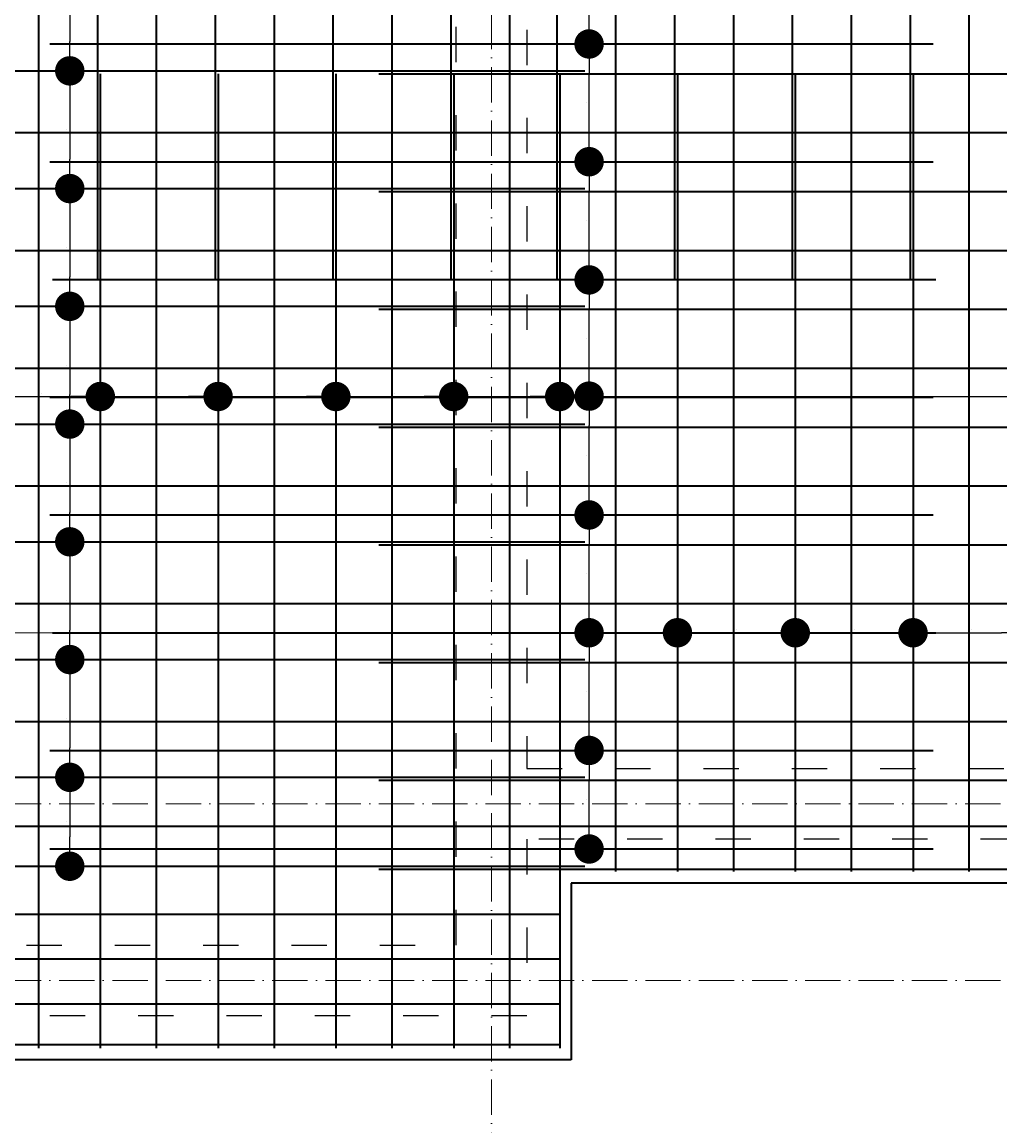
# Model space of a CAD drawing. Header units: millimetres. Extents: x 300938 to 312016, y 11971 to 20881.
# Tile 141 of 239: x 307111 to 307443, y 18315 to 18690. Entities that reach past the tile are written whole.
import ezdxf

# ---------------------------------------------------------------- set-up
doc = ezdxf.new("R2010")
doc.units = ezdxf.units.MM
doc.linetypes.add('ACAD_ISO03W100', pattern=[30, 12, -18])
doc.linetypes.add('ACAD_ISO10W100', pattern=[18, 12, -3, 0, -3])
for name, color, linetype, lineweight in [('konstrukcja', 3, 'Continuous', 35), ('konstrukcja wymiary', 1, 'Continuous', 13), ('osie', 5, 'ACAD_ISO10W100', 13), ('zbrojenie płyty', 141, 'Continuous', 35)]:
    doc.layers.add(name, color=color, linetype=linetype, lineweight=lineweight)
doc.layers.add('przerywane', color=6, linetype='ACAD_ISO03W100')
doc.styles.add('KONSTRUKCJA', font='romand.shx', dxfattribs={"oblique": 10})
doc.styles.get("Standard").update_dxf_attribs({"font": 'romand.shx', "oblique": 10})
doc.dimstyles.new('150', dxfattribs={"dimtxt": 10, "dimasz": 7, "dimexe": 1.25, "dimexo": 0.625, "dimgap": 3, "dimtad": 1, "dimdec": 0, "dimrnd": 0.5, "dimtxsty": 'KONSTRUKCJA', "dimblk": 'ARCHTICK', "dimcen": 2.5, "dimadec": 0, "dimazin": 0, "dimtfac": 1, "dimtdec": 0, "dimtix": 1, "dimtmove": 0, "dimatfit": 3, "dimfxl": 4, "dimfxlon": 1, "dimarcsym": 0})
doc.dimstyles.new('kropki', dxfattribs={"dimtxt": 0.001, "dimasz": 10, "dimexe": 1.25, "dimexo": 0.625, "dimgap": 1, "dimtad": 1, "dimtxsty": 'Standard', "dimblk": 'DOT', "dimcen": 2.5, "dimadec": 0, "dimazin": 0, "dimtfac": 1, "dimtmove": 0, "dimatfit": 3, "dimfxl": 1, "dimfxlon": 1, "dimarcsym": 0})

# ---------------------------------------------------------------- blocks, each defined once
blk = doc.blocks.new('_Dot')
at = {"color": 0, "linetype": 'ByBlock', "lineweight": -2}
blk.add_line((-0.5, 0), (-1, 0), dxfattribs=at)
at = {"color": 0, "linetype": 'ByBlock', "const_width": 0.5}
blk.add_lwpolyline([(-0.25, 0, 1), (0.25, 0, 1)], format="xyb", close=True, dxfattribs=at)
blk = doc.blocks.new('*D462')
at = {"layer": 'Defpoints', "color": 0, "transparency": 16777216}
for p in [(307116.56, 18713.24), (307116.56, 18673.24), (307127.19, 18673.24)]:
    blk.add_point(p, dxfattribs=at)
at = {"layer": 'konstrukcja wymiary', "color": 0, "lineweight": -2, "transparency": 16777216}
for p, q in [((307126.19, 18713.24), (307128.44, 18713.24)), ((307127.19, 18703.24), (307127.19, 18683.24)), ((307126.19, 18673.24), (307128.44, 18673.24))]:
    blk.add_line(p, q, dxfattribs=at)
at = {"layer": 'konstrukcja wymiary', "color": 0, "lineweight": -2, "transparency": 16777216, "xscale": 10, "yscale": 10, "zscale": 10}
for p, rotation in [((307127.19, 18713.24), 90), ((307127.19, 18673.24), 270)]:
    blk.add_blockref('_Dot', p, dxfattribs=dict(at, rotation=rotation))
at = {"layer": 'konstrukcja wymiary', "color": 0, "transparency": 16777216, "insert": (307126.19, 18693.24), "char_height": 0.001, "attachment_point": 5, "rotation": 90}
blk.add_mtext('40', dxfattribs=at)
blk = doc.blocks.new('*D463')
at = {"layer": 'Defpoints', "color": 0, "transparency": 16777216}
for p in [(307116.56, 18673.24), (307116.56, 18633.24), (307127.19, 18633.24)]:
    blk.add_point(p, dxfattribs=at)
at = {"layer": 'konstrukcja wymiary', "color": 0, "lineweight": -2, "transparency": 16777216}
for p, q in [((307126.19, 18673.24), (307128.44, 18673.24)), ((307127.19, 18663.24), (307127.19, 18643.24)), ((307126.19, 18633.24), (307128.44, 18633.24))]:
    blk.add_line(p, q, dxfattribs=at)
at = {"layer": 'konstrukcja wymiary', "color": 0, "lineweight": -2, "transparency": 16777216, "xscale": 10, "yscale": 10, "zscale": 10}
for p, rotation in [((307127.19, 18673.24), 90), ((307127.19, 18633.24), 270)]:
    blk.add_blockref('_Dot', p, dxfattribs=dict(at, rotation=rotation))
at = {"layer": 'konstrukcja wymiary', "color": 0, "transparency": 16777216, "insert": (307126.19, 18653.24), "char_height": 0.001, "attachment_point": 5, "rotation": 90}
blk.add_mtext('40', dxfattribs=at)
blk = doc.blocks.new('*D464')
at = {"layer": 'Defpoints', "color": 0, "transparency": 16777216}
for p in [(307116.56, 18633.24), (307116.56, 18593.24), (307127.19, 18593.24)]:
    blk.add_point(p, dxfattribs=at)
at = {"layer": 'konstrukcja wymiary', "color": 0, "lineweight": -2, "transparency": 16777216}
for p, q in [((307126.19, 18633.24), (307128.44, 18633.24)), ((307127.19, 18623.24), (307127.19, 18603.24)), ((307126.19, 18593.24), (307128.44, 18593.24))]:
    blk.add_line(p, q, dxfattribs=at)
at = {"layer": 'konstrukcja wymiary', "color": 0, "lineweight": -2, "transparency": 16777216, "xscale": 10, "yscale": 10, "zscale": 10}
for p, rotation in [((307127.19, 18633.24), 90), ((307127.19, 18593.24), 270)]:
    blk.add_blockref('_Dot', p, dxfattribs=dict(at, rotation=rotation))
at = {"layer": 'konstrukcja wymiary', "color": 0, "transparency": 16777216, "insert": (307126.19, 18613.24), "char_height": 0.001, "attachment_point": 5, "rotation": 90}
blk.add_mtext('40', dxfattribs=at)
blk = doc.blocks.new('*D465')
at = {"layer": 'Defpoints', "color": 0, "transparency": 16777216}
for p in [(307116.56, 18593.24), (307116.56, 18553.24), (307127.19, 18553.24)]:
    blk.add_point(p, dxfattribs=at)
at = {"layer": 'konstrukcja wymiary', "color": 0, "lineweight": -2, "transparency": 16777216}
for p, q in [((307126.19, 18593.24), (307128.44, 18593.24)), ((307127.19, 18583.24), (307127.19, 18563.24)), ((307126.19, 18553.24), (307128.44, 18553.24))]:
    blk.add_line(p, q, dxfattribs=at)
at = {"layer": 'konstrukcja wymiary', "color": 0, "lineweight": -2, "transparency": 16777216, "xscale": 10, "yscale": 10, "zscale": 10}
for p, rotation in [((307127.19, 18593.24), 90), ((307127.19, 18553.24), 270)]:
    blk.add_blockref('_Dot', p, dxfattribs=dict(at, rotation=rotation))
at = {"layer": 'konstrukcja wymiary', "color": 0, "transparency": 16777216, "insert": (307126.19, 18573.24), "char_height": 0.001, "attachment_point": 5, "rotation": 90}
blk.add_mtext('40', dxfattribs=at)
blk = doc.blocks.new('*D466')
at = {"layer": 'Defpoints', "color": 0, "transparency": 16777216}
for p in [(307116.56, 18553.24), (307116.56, 18513.24), (307127.19, 18513.24)]:
    blk.add_point(p, dxfattribs=at)
at = {"layer": 'konstrukcja wymiary', "color": 0, "lineweight": -2, "transparency": 16777216}
for p, q in [((307126.19, 18553.24), (307128.44, 18553.24)), ((307127.19, 18543.24), (307127.19, 18523.24)), ((307126.19, 18513.24), (307128.44, 18513.24))]:
    blk.add_line(p, q, dxfattribs=at)
at = {"layer": 'konstrukcja wymiary', "color": 0, "lineweight": -2, "transparency": 16777216, "xscale": 10, "yscale": 10, "zscale": 10}
for p, rotation in [((307127.19, 18553.24), 90), ((307127.19, 18513.24), 270)]:
    blk.add_blockref('_Dot', p, dxfattribs=dict(at, rotation=rotation))
at = {"layer": 'konstrukcja wymiary', "color": 0, "transparency": 16777216, "insert": (307126.19, 18533.24), "char_height": 0.001, "attachment_point": 5, "rotation": 90}
blk.add_mtext('40', dxfattribs=at)
blk = doc.blocks.new('*D467')
at = {"layer": 'Defpoints', "color": 0, "transparency": 16777216}
for p in [(307116.56, 18513.24), (307116.56, 18473.24), (307127.19, 18473.24)]:
    blk.add_point(p, dxfattribs=at)
at = {"layer": 'konstrukcja wymiary', "color": 0, "lineweight": -2, "transparency": 16777216}
for p, q in [((307126.19, 18513.24), (307128.44, 18513.24)), ((307127.19, 18503.24), (307127.19, 18483.24)), ((307126.19, 18473.24), (307128.44, 18473.24))]:
    blk.add_line(p, q, dxfattribs=at)
at = {"layer": 'konstrukcja wymiary', "color": 0, "lineweight": -2, "transparency": 16777216, "xscale": 10, "yscale": 10, "zscale": 10}
for p, rotation in [((307127.19, 18513.24), 90), ((307127.19, 18473.24), 270)]:
    blk.add_blockref('_Dot', p, dxfattribs=dict(at, rotation=rotation))
at = {"layer": 'konstrukcja wymiary', "color": 0, "transparency": 16777216, "insert": (307126.19, 18493.24), "char_height": 0.001, "attachment_point": 5, "rotation": 90}
blk.add_mtext('40', dxfattribs=at)
blk = doc.blocks.new('*D468')
at = {"layer": 'Defpoints', "color": 0, "transparency": 16777216}
for p in [(307116.56, 18473.24), (307116.56, 18433.24), (307127.19, 18433.24)]:
    blk.add_point(p, dxfattribs=at)
at = {"layer": 'konstrukcja wymiary', "color": 0, "lineweight": -2, "transparency": 16777216}
for p, q in [((307126.19, 18473.24), (307128.44, 18473.24)), ((307127.19, 18463.24), (307127.19, 18443.24)), ((307126.19, 18433.24), (307128.44, 18433.24))]:
    blk.add_line(p, q, dxfattribs=at)
at = {"layer": 'konstrukcja wymiary', "color": 0, "lineweight": -2, "transparency": 16777216, "xscale": 10, "yscale": 10, "zscale": 10}
for p, rotation in [((307127.19, 18473.24), 90), ((307127.19, 18433.24), 270)]:
    blk.add_blockref('_Dot', p, dxfattribs=dict(at, rotation=rotation))
at = {"layer": 'konstrukcja wymiary', "color": 0, "transparency": 16777216, "insert": (307126.19, 18453.24), "char_height": 0.001, "attachment_point": 5, "rotation": 90}
blk.add_mtext('40', dxfattribs=at)
blk = doc.blocks.new('*D469')
at = {"layer": 'Defpoints', "color": 0, "transparency": 16777216}
for p in [(307116.56, 18433.24), (307116.56, 18403.03), (307127.19, 18403.03)]:
    blk.add_point(p, dxfattribs=at)
at = {"layer": 'konstrukcja wymiary', "color": 0, "lineweight": -2, "transparency": 16777216}
for p, q in [((307126.19, 18433.24), (307128.44, 18433.24)), ((307127.19, 18423.24), (307127.19, 18413.03)), ((307126.19, 18403.03), (307128.44, 18403.03))]:
    blk.add_line(p, q, dxfattribs=at)
at = {"layer": 'konstrukcja wymiary', "color": 0, "lineweight": -2, "transparency": 16777216, "xscale": 10, "yscale": 10, "zscale": 10}
for p, rotation in [((307127.19, 18433.24), 90), ((307127.19, 18403.03), 270)]:
    blk.add_blockref('_Dot', p, dxfattribs=dict(at, rotation=rotation))
at = {"layer": 'konstrukcja wymiary', "color": 0, "transparency": 16777216, "insert": (307126.19, 18418.14), "char_height": 0.001, "attachment_point": 5, "rotation": 90}
blk.add_mtext('30,21', dxfattribs=at)
blk = doc.blocks.new('*D588')
at = {"layer": 'Defpoints', "color": 0, "transparency": 16777216}
for p in [(307137.56, 18562.6), (307097.56, 18552.24), (307137.56, 18552.24)]:
    blk.add_point(p, dxfattribs=at)
at = {"layer": 'konstrukcja wymiary', "color": 0, "lineweight": -2, "transparency": 16777216}
for p, q in [((307097.56, 18561.6), (307097.56, 18563.85)), ((307107.56, 18562.6), (307127.56, 18562.6)), ((307137.56, 18561.6), (307137.56, 18563.85))]:
    blk.add_line(p, q, dxfattribs=at)
at = {"layer": 'konstrukcja wymiary', "color": 0, "lineweight": -2, "transparency": 16777216, "xscale": 10, "yscale": 10, "zscale": 10, "rotation": 180}
blk.add_blockref('_Dot', (307097.56, 18562.6), dxfattribs=at)
at = {"layer": 'konstrukcja wymiary', "color": 0, "lineweight": -2, "transparency": 16777216, "xscale": 10, "yscale": 10, "zscale": 10}
blk.add_blockref('_Dot', (307137.56, 18562.6), dxfattribs=at)
at = {"layer": 'konstrukcja wymiary', "color": 0, "transparency": 16777216, "insert": (307117.56, 18563.61), "char_height": 0.001, "attachment_point": 5}
blk.add_mtext('40', dxfattribs=at)
blk = doc.blocks.new('*D589')
at = {"layer": 'Defpoints', "color": 0, "transparency": 16777216}
for p in [(307177.56, 18562.6), (307137.56, 18552.24), (307177.56, 18552.24)]:
    blk.add_point(p, dxfattribs=at)
at = {"layer": 'konstrukcja wymiary', "color": 0, "lineweight": -2, "transparency": 16777216}
for p, q in [((307137.56, 18561.6), (307137.56, 18563.85)), ((307147.56, 18562.6), (307167.56, 18562.6)), ((307177.56, 18561.6), (307177.56, 18563.85))]:
    blk.add_line(p, q, dxfattribs=at)
at = {"layer": 'konstrukcja wymiary', "color": 0, "lineweight": -2, "transparency": 16777216, "xscale": 10, "yscale": 10, "zscale": 10, "rotation": 180}
blk.add_blockref('_Dot', (307137.56, 18562.6), dxfattribs=at)
at = {"layer": 'konstrukcja wymiary', "color": 0, "lineweight": -2, "transparency": 16777216, "xscale": 10, "yscale": 10, "zscale": 10}
blk.add_blockref('_Dot', (307177.56, 18562.6), dxfattribs=at)
at = {"layer": 'konstrukcja wymiary', "color": 0, "transparency": 16777216, "insert": (307157.56, 18563.61), "char_height": 0.001, "attachment_point": 5}
blk.add_mtext('40', dxfattribs=at)
blk = doc.blocks.new('*D590')
at = {"layer": 'Defpoints', "color": 0, "transparency": 16777216}
for p in [(307217.56, 18562.6), (307177.56, 18552.24), (307217.56, 18552.24)]:
    blk.add_point(p, dxfattribs=at)
at = {"layer": 'konstrukcja wymiary', "color": 0, "lineweight": -2, "transparency": 16777216}
for p, q in [((307177.56, 18561.6), (307177.56, 18563.85)), ((307187.56, 18562.6), (307207.56, 18562.6)), ((307217.56, 18561.6), (307217.56, 18563.85))]:
    blk.add_line(p, q, dxfattribs=at)
at = {"layer": 'konstrukcja wymiary', "color": 0, "lineweight": -2, "transparency": 16777216, "xscale": 10, "yscale": 10, "zscale": 10, "rotation": 180}
blk.add_blockref('_Dot', (307177.56, 18562.6), dxfattribs=at)
at = {"layer": 'konstrukcja wymiary', "color": 0, "lineweight": -2, "transparency": 16777216, "xscale": 10, "yscale": 10, "zscale": 10}
blk.add_blockref('_Dot', (307217.56, 18562.6), dxfattribs=at)
at = {"layer": 'konstrukcja wymiary', "color": 0, "transparency": 16777216, "insert": (307197.56, 18563.61), "char_height": 0.001, "attachment_point": 5}
blk.add_mtext('40', dxfattribs=at)
blk = doc.blocks.new('*D591')
at = {"layer": 'Defpoints', "color": 0, "transparency": 16777216}
for p in [(307257.56, 18562.6), (307217.56, 18552.24), (307257.56, 18552.24)]:
    blk.add_point(p, dxfattribs=at)
at = {"layer": 'konstrukcja wymiary', "color": 0, "lineweight": -2, "transparency": 16777216}
for p, q in [((307217.56, 18561.6), (307217.56, 18563.85)), ((307227.56, 18562.6), (307247.56, 18562.6)), ((307257.56, 18561.6), (307257.56, 18563.85))]:
    blk.add_line(p, q, dxfattribs=at)
at = {"layer": 'konstrukcja wymiary', "color": 0, "lineweight": -2, "transparency": 16777216, "xscale": 10, "yscale": 10, "zscale": 10, "rotation": 180}
blk.add_blockref('_Dot', (307217.56, 18562.6), dxfattribs=at)
at = {"layer": 'konstrukcja wymiary', "color": 0, "lineweight": -2, "transparency": 16777216, "xscale": 10, "yscale": 10, "zscale": 10}
blk.add_blockref('_Dot', (307257.56, 18562.6), dxfattribs=at)
at = {"layer": 'konstrukcja wymiary', "color": 0, "transparency": 16777216, "insert": (307237.56, 18563.61), "char_height": 0.001, "attachment_point": 5}
blk.add_mtext('40', dxfattribs=at)
blk = doc.blocks.new('*D594')
at = {"layer": 'Defpoints', "color": 0, "transparency": 16777216}
for p in [(307293.56, 18562.6), (306627.44, 18553.24), (307293.56, 18553.24)]:
    blk.add_point(p, dxfattribs=at)
at = {"layer": 'konstrukcja wymiary', "color": 0, "lineweight": -2, "transparency": 16777216}
for p, q in [((306627.44, 18561.6), (306627.44, 18563.85)), ((306637.44, 18562.6), (307283.56, 18562.6)), ((307293.56, 18561.6), (307293.56, 18563.85))]:
    blk.add_line(p, q, dxfattribs=at)
at = {"layer": 'konstrukcja wymiary', "color": 0, "lineweight": -2, "transparency": 16777216, "xscale": 10, "yscale": 10, "zscale": 10, "rotation": 180}
blk.add_blockref('_Dot', (306627.44, 18562.6), dxfattribs=at)
at = {"layer": 'konstrukcja wymiary', "color": 0, "lineweight": -2, "transparency": 16777216, "xscale": 10, "yscale": 10, "zscale": 10}
blk.add_blockref('_Dot', (307293.56, 18562.6), dxfattribs=at)
at = {"layer": 'konstrukcja wymiary', "color": 0, "transparency": 16777216, "insert": (306960.5, 18563.61), "char_height": 0.001, "attachment_point": 5}
blk.add_mtext('666,12', dxfattribs=at)
blk = doc.blocks.new('*D595')
at = {"layer": 'Defpoints', "color": 0, "transparency": 16777216}
for p in [(307767.44, 18562.6), (307293.56, 18553.24), (307767.44, 18552.24)]:
    blk.add_point(p, dxfattribs=at)
at = {"layer": 'konstrukcja wymiary', "color": 0, "lineweight": -2, "transparency": 16777216}
for p, q in [((307293.56, 18561.6), (307293.56, 18563.85)), ((307303.56, 18562.6), (307757.44, 18562.6)), ((307767.44, 18561.6), (307767.44, 18563.85))]:
    blk.add_line(p, q, dxfattribs=at)
at = {"layer": 'konstrukcja wymiary', "color": 0, "lineweight": -2, "transparency": 16777216, "xscale": 10, "yscale": 10, "zscale": 10, "rotation": 180}
blk.add_blockref('_Dot', (307293.56, 18562.6), dxfattribs=at)
at = {"layer": 'konstrukcja wymiary', "color": 0, "lineweight": -2, "transparency": 16777216, "xscale": 10, "yscale": 10, "zscale": 10}
blk.add_blockref('_Dot', (307767.44, 18562.6), dxfattribs=at)
at = {"layer": 'konstrukcja wymiary', "color": 0, "transparency": 16777216, "insert": (307530.5, 18563.61), "char_height": 0.001, "attachment_point": 5}
blk.add_mtext('473,88', dxfattribs=at)
blk = doc.blocks.new('*D613')
at = {"layer": 'Defpoints', "color": 0, "transparency": 16777216}
for p in [(307373.56, 18482.35), (307333.56, 18472.24), (307373.56, 18472.24)]:
    blk.add_point(p, dxfattribs=at)
at = {"layer": 'konstrukcja wymiary', "color": 0, "lineweight": -2, "transparency": 16777216}
for p, q in [((307333.56, 18481.35), (307333.56, 18483.6)), ((307343.56, 18482.35), (307363.56, 18482.35)), ((307373.56, 18481.35), (307373.56, 18483.6))]:
    blk.add_line(p, q, dxfattribs=at)
at = {"layer": 'konstrukcja wymiary', "color": 0, "lineweight": -2, "transparency": 16777216, "xscale": 10, "yscale": 10, "zscale": 10, "rotation": 180}
blk.add_blockref('_Dot', (307333.56, 18482.35), dxfattribs=at)
at = {"layer": 'konstrukcja wymiary', "color": 0, "lineweight": -2, "transparency": 16777216, "xscale": 10, "yscale": 10, "zscale": 10}
blk.add_blockref('_Dot', (307373.56, 18482.35), dxfattribs=at)
at = {"layer": 'konstrukcja wymiary', "color": 0, "transparency": 16777216, "insert": (307353.56, 18483.35), "char_height": 0.001, "attachment_point": 5}
blk.add_mtext('40', dxfattribs=at)
blk = doc.blocks.new('*D614')
at = {"layer": 'Defpoints', "color": 0, "transparency": 16777216}
for p in [(307413.56, 18482.35), (307373.56, 18472.24), (307413.56, 18472.24)]:
    blk.add_point(p, dxfattribs=at)
at = {"layer": 'konstrukcja wymiary', "color": 0, "lineweight": -2, "transparency": 16777216}
for p, q in [((307373.56, 18481.35), (307373.56, 18483.6)), ((307383.56, 18482.35), (307403.56, 18482.35)), ((307413.56, 18481.35), (307413.56, 18483.6))]:
    blk.add_line(p, q, dxfattribs=at)
at = {"layer": 'konstrukcja wymiary', "color": 0, "lineweight": -2, "transparency": 16777216, "xscale": 10, "yscale": 10, "zscale": 10, "rotation": 180}
blk.add_blockref('_Dot', (307373.56, 18482.35), dxfattribs=at)
at = {"layer": 'konstrukcja wymiary', "color": 0, "lineweight": -2, "transparency": 16777216, "xscale": 10, "yscale": 10, "zscale": 10}
blk.add_blockref('_Dot', (307413.56, 18482.35), dxfattribs=at)
at = {"layer": 'konstrukcja wymiary', "color": 0, "transparency": 16777216, "insert": (307393.56, 18483.35), "char_height": 0.001, "attachment_point": 5}
blk.add_mtext('40', dxfattribs=at)
blk = doc.blocks.new('*D615')
at = {"layer": 'Defpoints', "color": 0, "transparency": 16777216}
for p in [(307453.56, 18482.35), (307413.56, 18472.24), (307453.56, 18472.24)]:
    blk.add_point(p, dxfattribs=at)
at = {"layer": 'konstrukcja wymiary', "color": 0, "lineweight": -2, "transparency": 16777216}
for p, q in [((307413.56, 18481.35), (307413.56, 18483.6)), ((307423.56, 18482.35), (307443.56, 18482.35)), ((307453.56, 18481.35), (307453.56, 18483.6))]:
    blk.add_line(p, q, dxfattribs=at)
at = {"layer": 'konstrukcja wymiary', "color": 0, "lineweight": -2, "transparency": 16777216, "xscale": 10, "yscale": 10, "zscale": 10, "rotation": 180}
blk.add_blockref('_Dot', (307413.56, 18482.35), dxfattribs=at)
at = {"layer": 'konstrukcja wymiary', "color": 0, "lineweight": -2, "transparency": 16777216, "xscale": 10, "yscale": 10, "zscale": 10}
blk.add_blockref('_Dot', (307453.56, 18482.35), dxfattribs=at)
at = {"layer": 'konstrukcja wymiary', "color": 0, "transparency": 16777216, "insert": (307433.56, 18483.35), "char_height": 0.001, "attachment_point": 5}
blk.add_mtext('40', dxfattribs=at)
blk = doc.blocks.new('_ArchTick')
at = {"color": 0, "linetype": 'ByBlock', "lineweight": 13, "const_width": 0.15}
blk.add_lwpolyline([(-0.5, -0.5), (0.5, 0.5)], dxfattribs=at)
blk = doc.blocks.new('*D710')
at = {"layer": 'Defpoints', "color": 0, "transparency": 16777216}
for p in [(306623.44, 18337.22), (307297.44, 18337.22), (307297.44, 18297.22)]:
    blk.add_point(p, dxfattribs=at)
at = {"layer": 'konstrukcja wymiary', "color": 0, "lineweight": -2, "transparency": 16777216}
for p, q in [((306623.44, 18301.22), (306623.44, 18295.97)), ((307297.44, 18301.22), (307297.44, 18295.97)), ((306623.44, 18297.22), (307297.44, 18297.22))]:
    blk.add_line(p, q, dxfattribs=at)
at = {"layer": 'konstrukcja wymiary', "color": 0, "lineweight": -2, "transparency": 16777216, "xscale": 7, "yscale": 7, "zscale": 7, "rotation": 180}
blk.add_blockref('_ArchTick', (306623.44, 18297.22), dxfattribs=at)
at = {"layer": 'konstrukcja wymiary', "color": 0, "lineweight": -2, "transparency": 16777216, "xscale": 7, "yscale": 7, "zscale": 7}
blk.add_blockref('_ArchTick', (307297.44, 18297.22), dxfattribs=at)
at = {"layer": 'konstrukcja wymiary', "color": 0, "transparency": 16777216, "insert": (306960.44, 18305.22), "char_height": 10, "attachment_point": 5, "style": 'KONSTRUKCJA'}
blk.add_mtext('674', dxfattribs=at)
blk = doc.blocks.new('*D711')
at = {"layer": 'Defpoints', "color": 0, "transparency": 16777216}
for p in [(307297.44, 18337.22), (307763.44, 18337.22), (307763.44, 18297.22)]:
    blk.add_point(p, dxfattribs=at)
at = {"layer": 'konstrukcja wymiary', "color": 0, "lineweight": -2, "transparency": 16777216}
for p, q in [((307297.44, 18301.22), (307297.44, 18295.97)), ((307763.44, 18301.22), (307763.44, 18295.97)), ((307297.44, 18297.22), (307763.44, 18297.22))]:
    blk.add_line(p, q, dxfattribs=at)
at = {"layer": 'konstrukcja wymiary', "color": 0, "lineweight": -2, "transparency": 16777216, "xscale": 7, "yscale": 7, "zscale": 7, "rotation": 180}
blk.add_blockref('_ArchTick', (307297.44, 18297.22), dxfattribs=at)
at = {"layer": 'konstrukcja wymiary', "color": 0, "lineweight": -2, "transparency": 16777216, "xscale": 7, "yscale": 7, "zscale": 7}
blk.add_blockref('_ArchTick', (307763.44, 18297.22), dxfattribs=at)
at = {"layer": 'konstrukcja wymiary', "color": 0, "transparency": 16777216, "insert": (307530.44, 18305.22), "char_height": 10, "attachment_point": 5, "style": 'KONSTRUKCJA'}
blk.add_mtext('466', dxfattribs=at)
blk = doc.blocks.new('*D1062')
at = {"layer": 'Defpoints', "color": 0, "transparency": 16777216}
for p in [(307293.56, 18442.37), (307303.55, 18442.37), (307293.56, 18408.89)]:
    blk.add_point(p, dxfattribs=at)
at = {"layer": 'konstrukcja wymiary', "color": 0, "lineweight": -2, "transparency": 16777216}
for p, q in [((307302.55, 18442.37), (307304.8, 18442.37)), ((307303.55, 18418.89), (307303.55, 18432.37)), ((307302.55, 18408.89), (307304.8, 18408.89))]:
    blk.add_line(p, q, dxfattribs=at)
at = {"layer": 'konstrukcja wymiary', "color": 0, "lineweight": -2, "transparency": 16777216, "xscale": 10, "yscale": 10, "zscale": 10}
for p, rotation in [((307303.55, 18442.37), 90), ((307303.55, 18408.89), 270)]:
    blk.add_blockref('_Dot', p, dxfattribs=dict(at, rotation=rotation))
at = {"layer": 'konstrukcja wymiary', "color": 0, "transparency": 16777216, "insert": (307302.55, 18425.63), "char_height": 0.001, "attachment_point": 5, "rotation": 90}
blk.add_mtext('33,48', dxfattribs=at)
blk = doc.blocks.new('*D1063')
at = {"layer": 'Defpoints', "color": 0, "transparency": 16777216}
for p in [(307293.56, 18482.35), (307303.55, 18482.35), (307293.56, 18442.37)]:
    blk.add_point(p, dxfattribs=at)
at = {"layer": 'konstrukcja wymiary', "color": 0, "lineweight": -2, "transparency": 16777216}
for p, q in [((307302.55, 18482.35), (307304.8, 18482.35)), ((307303.55, 18452.37), (307303.55, 18472.35)), ((307302.55, 18442.37), (307304.8, 18442.37))]:
    blk.add_line(p, q, dxfattribs=at)
at = {"layer": 'konstrukcja wymiary', "color": 0, "lineweight": -2, "transparency": 16777216, "xscale": 10, "yscale": 10, "zscale": 10}
for p, rotation in [((307303.55, 18482.35), 90), ((307303.55, 18442.37), 270)]:
    blk.add_blockref('_Dot', p, dxfattribs=dict(at, rotation=rotation))
at = {"layer": 'konstrukcja wymiary', "color": 0, "transparency": 16777216, "insert": (307302.55, 18462.36), "char_height": 0.001, "attachment_point": 5, "rotation": 90}
blk.add_mtext('39,97', dxfattribs=at)
blk = doc.blocks.new('*D1064')
at = {"layer": 'Defpoints', "color": 0, "transparency": 16777216}
for p in [(307293.56, 18522.37), (307303.55, 18522.37), (307293.56, 18482.35)]:
    blk.add_point(p, dxfattribs=at)
at = {"layer": 'konstrukcja wymiary', "color": 0, "lineweight": -2, "transparency": 16777216}
for p, q in [((307302.55, 18522.37), (307304.8, 18522.37)), ((307303.55, 18492.35), (307303.55, 18512.37)), ((307302.55, 18482.35), (307304.8, 18482.35))]:
    blk.add_line(p, q, dxfattribs=at)
at = {"layer": 'konstrukcja wymiary', "color": 0, "lineweight": -2, "transparency": 16777216, "xscale": 10, "yscale": 10, "zscale": 10}
for p, rotation in [((307303.55, 18522.37), 90), ((307303.55, 18482.35), 270)]:
    blk.add_blockref('_Dot', p, dxfattribs=dict(at, rotation=rotation))
at = {"layer": 'konstrukcja wymiary', "color": 0, "transparency": 16777216, "insert": (307302.55, 18502.36), "char_height": 0.001, "attachment_point": 5, "rotation": 90}
blk.add_mtext('40,03', dxfattribs=at)
blk = doc.blocks.new('*D1065')
at = {"layer": 'Defpoints', "color": 0, "transparency": 16777216}
for p in [(307293.56, 18562.73), (307303.55, 18562.73), (307293.56, 18522.37)]:
    blk.add_point(p, dxfattribs=at)
at = {"layer": 'konstrukcja wymiary', "color": 0, "lineweight": -2, "transparency": 16777216}
for p, q in [((307302.55, 18562.73), (307304.8, 18562.73)), ((307303.55, 18532.37), (307303.55, 18552.73)), ((307302.55, 18522.37), (307304.8, 18522.37))]:
    blk.add_line(p, q, dxfattribs=at)
at = {"layer": 'konstrukcja wymiary', "color": 0, "lineweight": -2, "transparency": 16777216, "xscale": 10, "yscale": 10, "zscale": 10}
for p, rotation in [((307303.55, 18562.73), 90), ((307303.55, 18522.37), 270)]:
    blk.add_blockref('_Dot', p, dxfattribs=dict(at, rotation=rotation))
at = {"layer": 'konstrukcja wymiary', "color": 0, "transparency": 16777216, "insert": (307302.55, 18542.55), "char_height": 0.001, "attachment_point": 5, "rotation": 90}
blk.add_mtext('40,36', dxfattribs=at)
blk = doc.blocks.new('*D1066')
at = {"layer": 'Defpoints', "color": 0, "transparency": 16777216}
for p in [(307292.56, 18602.22), (307303.55, 18602.22), (307293.56, 18562.73)]:
    blk.add_point(p, dxfattribs=at)
at = {"layer": 'konstrukcja wymiary', "color": 0, "lineweight": -2, "transparency": 16777216}
for p, q in [((307302.55, 18602.22), (307304.8, 18602.22)), ((307303.55, 18572.73), (307303.55, 18592.22)), ((307302.55, 18562.73), (307304.8, 18562.73))]:
    blk.add_line(p, q, dxfattribs=at)
at = {"layer": 'konstrukcja wymiary', "color": 0, "lineweight": -2, "transparency": 16777216, "xscale": 10, "yscale": 10, "zscale": 10}
for p, rotation in [((307303.55, 18602.22), 90), ((307303.55, 18562.73), 270)]:
    blk.add_blockref('_Dot', p, dxfattribs=dict(at, rotation=rotation))
at = {"layer": 'konstrukcja wymiary', "color": 0, "transparency": 16777216, "insert": (307302.55, 18582.48), "char_height": 0.001, "attachment_point": 5, "rotation": 90}
blk.add_mtext('39,49', dxfattribs=at)
blk = doc.blocks.new('*D1067')
at = {"layer": 'Defpoints', "color": 0, "transparency": 16777216}
for p in [(307293.56, 18642.37), (307303.55, 18642.37), (307292.56, 18602.22)]:
    blk.add_point(p, dxfattribs=at)
at = {"layer": 'konstrukcja wymiary', "color": 0, "lineweight": -2, "transparency": 16777216}
for p, q in [((307302.55, 18642.37), (307304.8, 18642.37)), ((307303.55, 18612.22), (307303.55, 18632.37)), ((307302.55, 18602.22), (307304.8, 18602.22))]:
    blk.add_line(p, q, dxfattribs=at)
at = {"layer": 'konstrukcja wymiary', "color": 0, "lineweight": -2, "transparency": 16777216, "xscale": 10, "yscale": 10, "zscale": 10}
for p, rotation in [((307303.55, 18642.37), 90), ((307303.55, 18602.22), 270)]:
    blk.add_blockref('_Dot', p, dxfattribs=dict(at, rotation=rotation))
at = {"layer": 'konstrukcja wymiary', "color": 0, "transparency": 16777216, "insert": (307302.55, 18622.3), "char_height": 0.001, "attachment_point": 5, "rotation": 90}
blk.add_mtext('40,15', dxfattribs=at)
blk = doc.blocks.new('*D1068')
at = {"layer": 'Defpoints', "color": 0, "transparency": 16777216}
for p in [(307301.05, 18682.37), (307303.55, 18682.37), (307293.56, 18642.37)]:
    blk.add_point(p, dxfattribs=at)
at = {"layer": 'konstrukcja wymiary', "color": 0, "lineweight": -2, "transparency": 16777216}
for p, q in [((307302.55, 18682.37), (307304.8, 18682.37)), ((307303.55, 18652.37), (307303.55, 18672.37)), ((307302.55, 18642.37), (307304.8, 18642.37))]:
    blk.add_line(p, q, dxfattribs=at)
at = {"layer": 'konstrukcja wymiary', "color": 0, "lineweight": -2, "transparency": 16777216, "xscale": 10, "yscale": 10, "zscale": 10}
for p, rotation in [((307303.55, 18682.37), 90), ((307303.55, 18642.37), 270)]:
    blk.add_blockref('_Dot', p, dxfattribs=dict(at, rotation=rotation))
at = {"layer": 'konstrukcja wymiary', "color": 0, "transparency": 16777216, "insert": (307302.55, 18662.37), "char_height": 0.001, "attachment_point": 5, "rotation": 90}
blk.add_mtext('40', dxfattribs=at)
blk = doc.blocks.new('*D1069')
at = {"layer": 'Defpoints', "color": 0, "transparency": 16777216}
for p in [(307292.56, 18722.37), (307303.55, 18722.37), (307301.05, 18682.37)]:
    blk.add_point(p, dxfattribs=at)
at = {"layer": 'konstrukcja wymiary', "color": 0, "lineweight": -2, "transparency": 16777216}
for p, q in [((307302.55, 18722.37), (307304.8, 18722.37)), ((307303.55, 18692.37), (307303.55, 18712.37)), ((307302.55, 18682.37), (307304.8, 18682.37))]:
    blk.add_line(p, q, dxfattribs=at)
at = {"layer": 'konstrukcja wymiary', "color": 0, "lineweight": -2, "transparency": 16777216, "xscale": 10, "yscale": 10, "zscale": 10}
for p, rotation in [((307303.55, 18722.37), 90), ((307303.55, 18682.37), 270)]:
    blk.add_blockref('_Dot', p, dxfattribs=dict(at, rotation=rotation))
at = {"layer": 'konstrukcja wymiary', "color": 0, "transparency": 16777216, "insert": (307302.55, 18702.37), "char_height": 0.001, "attachment_point": 5, "rotation": 90}
blk.add_mtext('40', dxfattribs=at)

msp = doc.modelspace()

# ---------------------------------------------------------------- linework, layer by layer
at = {"layer": 'konstrukcja'}
for p, q in [((307763.44, 18397.224), (307297.44, 18397.224)), ((307297.44, 18397.224), (307297.44, 18337.224))]:
    msp.add_line(p, q, dxfattribs=at)
msp.add_lwpolyline([(307297.44, 18337.224), (306623.44, 18337.224), (306623.44, 19606.224), (308437.44, 19606.224), (308437.44, 18337.224), (307763.44, 18337.224)], dxfattribs=at)
at = {"layer": 'konstrukcja wymiary'}
msp.add_line((307343.558, 18482.346), (306552.526, 18482.346), dxfattribs=at)
at = {"layer": 'osie'}
for p, q in [((307270.44, 19760.509), (307270.44, 18286.332)), ((306435.771, 18424.224), (308458.51, 18424.224)), ((306435.771, 18364.224), (308458.51, 18364.224))]:
    msp.add_line(p, q, dxfattribs=at)
at = {"layer": 'przerywane'}
for p, q in [((307258.44, 18376.224), (307258.44, 18987.224)), ((307282.44, 18987.224), (307282.44, 18436.224)), ((307282.44, 18436.224), (307778.44, 18436.224)), ((307778.44, 18412.224), (307282.44, 18412.224)), ((307282.44, 18412.224), (307282.44, 18352.224)), ((306662.44, 18376.224), (307258.44, 18376.224)), ((307282.44, 18352.224), (306638.44, 18352.224))]:
    msp.add_line(p, q, dxfattribs=at)
at = {"layer": 'zbrojenie płyty'}
for p, q in [((307136.558, 19602.224), (307136.558, 18602.224)), ((307176.558, 19602.224), (307176.558, 18602.224)), ((307216.558, 19602.224), (307216.558, 18602.224)), ((307256.558, 19602.224), (307256.558, 18602.224)), ((307292.558, 19602.224), (307292.558, 18602.224)), ((307332.558, 19602.224), (307332.558, 18602.224)), ((307372.558, 19602.224), (307372.558, 18602.224)), ((307412.558, 19602.224), (307412.558, 18602.224)), ((307312.558, 19401.224), (307312.558, 18401.224)), ((307352.558, 19401.224), (307352.558, 18401.224)), ((307392.558, 19401.224), (307392.558, 18401.224)), ((307432.558, 19401.224), (307432.558, 18401.224)), ((307116.558, 19341.224), (307116.558, 18341.224)), ((307156.558, 19341.224), (307156.558, 18341.224)), ((307196.558, 19341.224), (307196.558, 18341.224)), ((307236.558, 19341.224), (307236.558, 18341.224)), ((307276.558, 19341.224), (307276.558, 18341.224)), ((307120.44, 18682.373), (307420.44, 18682.373)), ((306627.44, 18673.243), (307302.132, 18673.243)), ((307137.558, 18672.224), (307137.558, 18341.224)), ((307177.558, 18672.224), (307177.558, 18341.224)), ((307217.558, 18672.224), (307217.558, 18341.224)), ((307232.132, 18672.243), (307640.44, 18672.243)), ((307257.558, 18672.224), (307257.558, 18341.224)), ((307293.558, 18672.224), (307293.558, 18341.224)), ((307333.558, 18672.224), (307333.558, 18401.224)), ((307373.558, 18672.224), (307373.558, 18401.224)), ((307413.558, 18672.224), (307413.558, 18401.224)), ((306930.44, 18652.243), (308130.44, 18652.243)), ((307120.44, 18642.373), (307420.44, 18642.373)), ((306627.44, 18633.243), (307302.132, 18633.243)), ((307232.132, 18632.243), (308432.132, 18632.243)), ((306930.44, 18612.243), (308130.44, 18612.243)), ((307121.322, 18602.373), (307421.322, 18602.373)), ((306627.44, 18593.243), (307302.132, 18593.243)), ((307232.132, 18592.243), (308432.132, 18592.243)), ((306930.44, 18572.243), (308130.44, 18572.243)), ((307120.44, 18562.373), (307420.44, 18562.373)), ((306627.44, 18553.243), (307302.132, 18553.243)), ((307232.132, 18552.243), (308432.132, 18552.243)), ((306930.44, 18532.243), (308130.44, 18532.243)), ((307120.44, 18522.373), (307420.44, 18522.373)), ((306627.44, 18513.243), (307302.132, 18513.243)), ((307232.132, 18512.243), (308432.132, 18512.243)), ((306930.44, 18492.243), (308130.44, 18492.243)), ((307121.322, 18482.373), (307421.322, 18482.373)), ((306627.44, 18473.243), (307302.132, 18473.243)), ((307232.132, 18472.243), (308432.132, 18472.243)), ((306930.44, 18452.243), (308130.44, 18452.243)), ((307120.44, 18442.373), (307420.44, 18442.373)), ((306627.44, 18433.243), (307302.132, 18433.243)), ((307232.132, 18432.243), (308432.132, 18432.243)), ((306930.44, 18416.632), (308130.44, 18416.632)), ((307120.44, 18408.893), (307420.44, 18408.893)), ((306627.44, 18403.03), (307302.132, 18403.03)), ((307232.132, 18402.03), (308432.132, 18402.03)), ((306627.44, 18386.702), (307293.558, 18386.702)), ((306627.44, 18371.524), (307293.558, 18371.524)), ((306627.44, 18356.255), (307293.558, 18356.255)), ((306627.44, 18342.512), (307293.558, 18342.512))]:
    msp.add_line(p, q, dxfattribs=at)

# ---------------------------------------------------------------- dimensions: what is measured, and where the dimension line sits
at = {"layer": 'konstrukcja wymiary'}
for base, p1, p2, picture, middle in [((307303.553, 18722.373), (307301.053, 18682.373), (307292.558, 18722.373), '*D1069', (307302.552, 18702.373)), ((307127.195, 18673.243), (307116.558, 18713.243), (307116.558, 18673.243), '*D462', (307126.194, 18693.243)), ((307303.553, 18682.373), (307293.558, 18642.373), (307301.053, 18682.373), '*D1068', (307302.552, 18662.373)), ((307127.195, 18633.243), (307116.558, 18673.243), (307116.558, 18633.243), '*D463', (307126.194, 18653.243)), ((307303.553, 18642.373), (307292.558, 18602.224), (307293.558, 18642.373), '*D1067', (307302.552, 18622.299)), ((307127.195, 18593.243), (307116.558, 18633.243), (307116.558, 18593.243), '*D464', (307126.194, 18613.243)), ((307303.553, 18602.224), (307293.558, 18562.73), (307292.558, 18602.224), '*D1066', (307302.552, 18582.477)), ((307127.195, 18553.243), (307116.558, 18593.243), (307116.558, 18553.243), '*D465', (307126.194, 18573.243)), ((307303.553, 18562.73), (307293.558, 18522.373), (307293.558, 18562.73), '*D1065', (307302.552, 18542.552)), ((307127.195, 18513.243), (307116.558, 18553.243), (307116.558, 18513.243), '*D466', (307126.194, 18533.243)), ((307303.553, 18522.373), (307293.558, 18482.346), (307293.558, 18522.373), '*D1064', (307302.552, 18502.36)), ((307127.195, 18473.243), (307116.558, 18513.243), (307116.558, 18473.243), '*D467', (307126.194, 18493.243)), ((307303.553, 18482.346), (307293.558, 18442.373), (307293.558, 18482.346), '*D1063', (307302.552, 18462.36)), ((307127.195, 18433.243), (307116.558, 18473.243), (307116.558, 18433.243), '*D468', (307126.194, 18453.243)), ((307127.195, 18403.03), (307116.558, 18433.243), (307116.558, 18403.03), '*D469', (307126.194, 18418.137))]:
    dim = msp.add_linear_dim(base=base, p1=p1, p2=p2, angle=90, dimstyle='kropki', override={"dimtmove": 1}, dxfattribs=at)
    dim.commit()
    dim.dimension.update_dxf_attribs({"geometry": picture, "text_midpoint": middle})
for base, p1, p2, dimstyle, picture, middle in [((307293.558, 18562.605), (306627.44, 18553.243), (307293.558, 18553.243), 'kropki', '*D594', (306960.499, 18563.605)), ((307137.558, 18562.605), (307097.558, 18552.243), (307137.558, 18552.243), 'kropki', '*D588', (307117.558, 18563.605)), ((307177.558, 18562.605), (307137.558, 18552.243), (307177.558, 18552.243), 'kropki', '*D589', (307157.558, 18563.605)), ((307217.558, 18562.605), (307177.558, 18552.243), (307217.558, 18552.243), 'kropki', '*D590', (307197.558, 18563.605)), ((307257.558, 18562.605), (307217.558, 18552.243), (307257.558, 18552.243), 'kropki', '*D591', (307237.558, 18563.605)), ((307767.44, 18562.605), (307293.558, 18553.243), (307767.44, 18552.243), 'kropki', '*D595', (307530.499, 18563.605)), ((307413.558, 18482.346), (307373.558, 18472.243), (307413.558, 18472.243), 'kropki', '*D614', (307393.558, 18483.347)), ((307453.558, 18482.346), (307413.558, 18472.243), (307453.558, 18472.243), 'kropki', '*D615', (307433.558, 18483.347)), ((307297.44, 18297.224), (306623.44, 18337.224), (307297.44, 18337.224), '150', '*D710', (306960.44, 18305.224)), ((307763.44, 18297.224), (307297.44, 18337.224), (307763.44, 18337.224), '150', '*D711', (307530.44, 18305.224))]:
    dim = msp.add_linear_dim(base=base, p1=p1, p2=p2, dimstyle=dimstyle, override={"dimtmove": 1}, dxfattribs=at)
    dim.commit()
    dim.dimension.update_dxf_attribs({"geometry": picture, "text_midpoint": middle})
dim = msp.add_linear_dim(base=(307373.558, 18482.346), p1=(307333.558, 18472.243), p2=(307373.558, 18472.243), dimstyle='kropki', dxfattribs=at)
dim.commit()
dim.dimension.update_dxf_attribs({"geometry": '*D613', "text_midpoint": (307353.558, 18483.347)})
dim = msp.add_linear_dim(base=(307303.553, 18442.373), p1=(307293.558, 18408.893), p2=(307293.558, 18442.373), angle=90, dimstyle='kropki', dxfattribs=at)
dim.commit()
dim.dimension.update_dxf_attribs({"geometry": '*D1062', "text_midpoint": (307302.552, 18425.633)})

doc.saveas('drawing.dxf')
